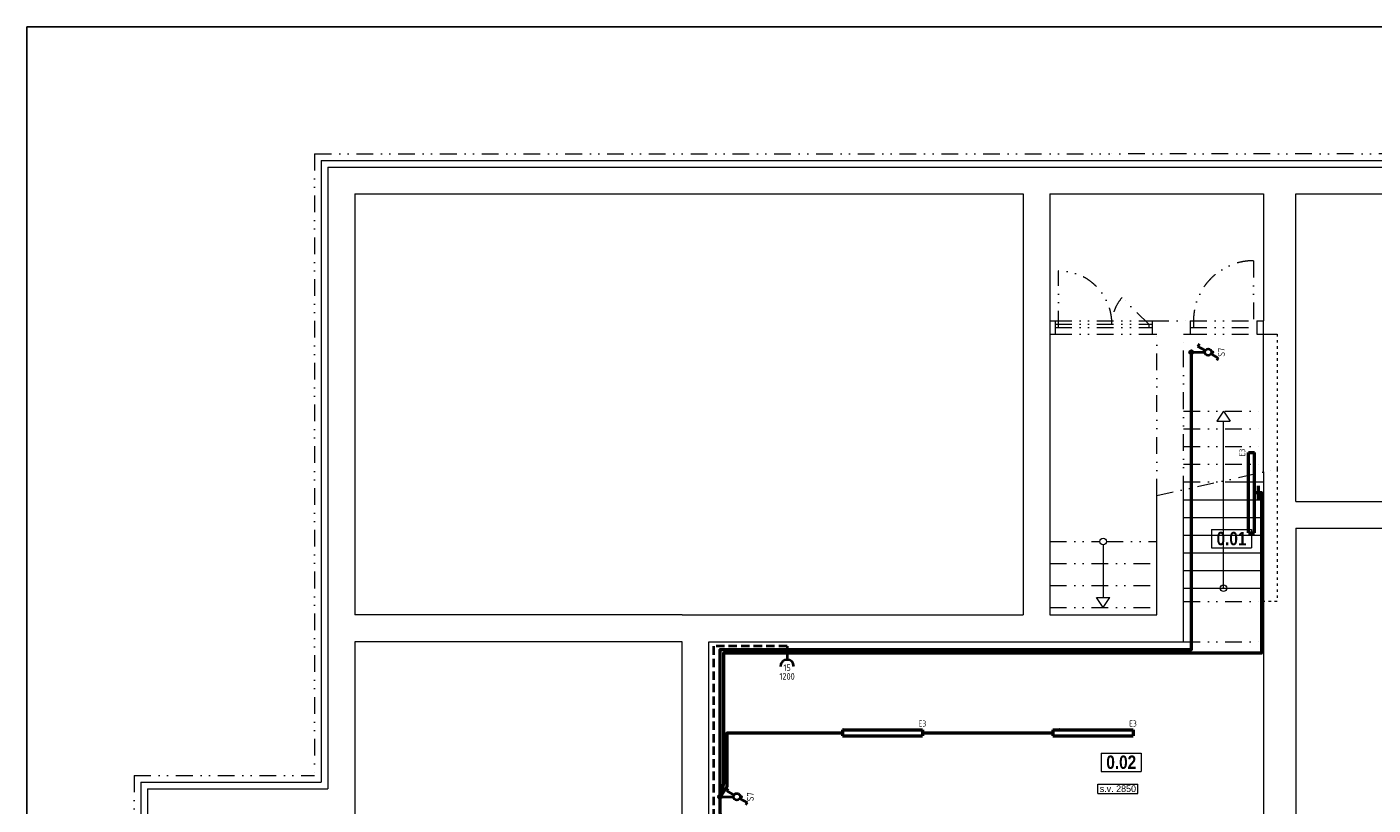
# Model space of a CAD drawing. Header units: millimetres. Extents: x 15895 to 58613, y -11754 to 79916.
# Tile 20 of 21: x 15926 to 36068, y 68275 to 79916. Entities that reach past the tile are written whole.
import ezdxf
from ezdxf.enums import TextEntityAlignment as Align

# ---------------------------------------------------------------- set-up
doc = ezdxf.new("R2010")
doc.units = ezdxf.units.MM
for name, pattern in [('ACAD_ISO03W100', [30, 12, -18]), ('DASHED2', [0.375, 0.25, -0.125]), ('DIVIDE', [1.25, 0.5, -0.25, 0, -0.25, 0, -0.25])]:
    doc.linetypes.add(name, pattern=pattern)
doc.layers.get('0').update_dxf_attribs({"linetype": 'CONTINUOUS'})
doc.layers.get('DEFPOINTS').update_dxf_attribs({"linetype": 'CONTINUOUS'})
for name, color, linetype, lineweight in [('1-ENN-SVETLÁ', 4, 'CONTINUOUS', 40), ('1-ENN-ZÁSUVKY', 1, 'CONTINUOUS', 40), ('1-ENNsvietidlá', 7, 'CONTINUOUS', 50), ('2DE_TXTMARK', 41, 'CONTINUOUS', 18), ('CP_DETAL', 33, 'CONTINUOUS', 18), ('EL1', 7, 'CONTINUOUS', 30), ('EL2', 7, 'CONTINUOUS', 40), ('tenka', 7, 'CONTINUOUS', 0), ('ZÁSUVKY', 4, 'CONTINUOUS', 35)]:
    doc.layers.add(name, color=color, linetype=linetype, lineweight=lineweight)
doc.layers.add('2DE_TXTLUM', color=7, linetype='CONTINUOUS')
doc.styles.add('1-50_ce_2mm_100', font='GOTHIC.TTF', dxfattribs={"height": 100})
doc.styles.add('CP_ATTR', font='isocp.shx')
doc.styles.get("Standard").update_dxf_attribs({"font": 'isocp.shx'})

# ---------------------------------------------------------------- blocks, each defined once
blk = doc.blocks.new('*T445')
at = {"layer": 'DEFPOINTS', "color": 8, "lineweight": 0}
for p, q in [((0, 0), (0, 137)), ((0, 137), (600, 137)), ((0, 0), (600, 0)), ((600, 0), (600, 137))]:
    blk.add_line(p, q, dxfattribs=at)
at = {"layer": 'tenka', "color": 0, "insert": (300, 69), "char_height": 100, "width": 596, "attachment_point": 5, "style": '1-50_ce_2mm_100'}
blk.add_mtext('s.v. 2850', dxfattribs=at)
blk = doc.blocks.new('*T450')
at = {"layer": 'DEFPOINTS', "color": 8, "lineweight": 0}
for p, q in [((0, 0), (600, 0)), ((0, 0), (0, -271)), ((600, 0), (600, -271)), ((0, -271), (600, -271))]:
    blk.add_line(p, q, dxfattribs=at)
at = {"layer": 'tenka', "color": 0, "insert": (300, -135), "char_height": 200, "width": 596, "attachment_point": 5, "style": '1-50_ce_2mm_100'}
blk.add_mtext('{\\fTechnicLite|b1|i0|c2|p2;\\C256;0.01}', dxfattribs=at)
blk = doc.blocks.new('*T451')
at = {"layer": 'DEFPOINTS', "color": 8, "lineweight": 0}
for p, q in [((0, 0), (600, 0)), ((0, 0), (0, -271)), ((600, 0), (600, -271)), ((0, -271), (600, -271))]:
    blk.add_line(p, q, dxfattribs=at)
at = {"layer": 'tenka', "color": 0, "insert": (300, -135), "char_height": 200, "width": 596, "attachment_point": 5, "style": '1-50_ce_2mm_100'}
blk.add_mtext('{\\fTechnicLite|b1|i0|c2|p2;\\C256;0.02}', dxfattribs=at)
blk = doc.blocks.new('ELJV8')
at = {"layer": 'EL2'}
for p, q in [((-1, 0), (1, 0)), ((-0.912758, 0.4085), (0.912758, 0.4085)), ((-0.588496, 0.8085), (0.588496, 0.8085)), ((-0.920178, -0.3915), (0.920178, -0.3915)), ((-0.613458, -0.7915), (0.611169, -0.7915))]:
    blk.add_line(p, q, dxfattribs=at)
at = {"layer": 'EL2', "linetype": 'Continuous'}
blk.add_circle((0, 0), 1, dxfattribs=at)
at = {"layer": 'EL1', "linetype": 'Continuous', "flags": 1}
blk.add_attdef('KRABICE', (-0.013458, 0.0085), '', height=2, dxfattribs=at)
at = {"layer": 'EL1', "flags": 8}
blk.add_attdef('DRUH', (1.686542, -0.7915), '', height=1.7, dxfattribs=at)
blk = doc.blocks.new('spínač 6')
at = {"linetype": 'Continuous'}
blk.add_point((0, 2.4), dxfattribs=at)
blk.add_point((0, 2.4), dxfattribs=at)
blk.add_point((0, 2.4), dxfattribs=at)
at = {"layer": 'EL2', "linetype": 'Continuous'}
for p, q in [((0.5, 1.87), (1.75, 4.03)), ((1.75, 4.03), (2.47, 3.61)), ((-0.5, 0.13), (-1.75, -2.03)), ((-1.75, -2.03), (-2.47, -1.61))]:
    blk.add_line(p, q, dxfattribs=at)
blk.add_circle((0, 1), 1, dxfattribs=at)
at = {"layer": 'EL1', "linetype": 'Continuous', "flags": 8}
blk.add_attdef('POPIS', text='', height=2, dxfattribs=at).set_placement((0, 7), align=Align.MIDDLE)
at = {"layer": 'EL1', "linetype": 'Continuous', "flags": 1}
blk.add_attdef('ZARIZENI', (0, 1.2), '', height=2, dxfattribs=at)
at = {"layer": 'EL1', "flags": 8}
blk.add_attdef('DRUH', (2, 0.5), '', height=1.7, dxfattribs=at)
blk = doc.blocks.new('Venus40')
for p, q in [((-600, 44), (-600, -44)), ((-600, 44), (600, 44)), ((600, 44), (600, -44)), ((-600, -44), (600, -44))]:
    blk.add_line(p, q)
at = {"layer": 'CP_DETAL'}
for p, q in [((-590, 34), (590, 34)), ((-590, 34), (-590, -34)), ((590, 34), (590, -34)), ((-590, -34), (590, -34))]:
    blk.add_line(p, q, dxfattribs=at)
at = {"linetype": 'ByBlock', "style": 'CP_ATTR', "flags": 9}
for tag in ['TEXT_10', 'TEXT_09', 'TEXT_08', 'TEXT_07', 'TEXT_06', 'TEXT_05', 'TEXT_04', 'TEXT_03', 'TEXT_02', 'TEXT_01', 'SHAPE', 'LAMPTYPE', 'COLOR_LIGHT', 'IP', 'COLOR_TEMP', 'LIGHT_EFFICACY', 'FLUX', 'OTHER', 'WEIGHT', 'VOLTAGE', 'POWER', 'CHARACTER', 'ORDER-NO', 'PRODUCT-TYPE', 'ARTICLE', 'PRODUCER', 'NRLAMPS', 'GROUP', 'NAME']:
    blk.add_attdef(tag, text='', height=0.000000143, dxfattribs=at).set_placement((0, 0), align=Align.MIDDLE_LEFT)
at = {"layer": '2DE_TXTLUM', "style": 'CP_ATTR', "width": 0.8, "flags": 8}
blk.add_attdef('NUMBER', text='', height=90, dxfattribs=at).set_placement((636, 0), align=Align.MIDDLE_LEFT)
at = {"layer": '2DE_TXTMARK', "linetype": 'ByBlock', "style": 'CP_ATTR', "width": 0.8, "flags": 8}
blk.add_attdef('MARK1', text='', height=20, dxfattribs=at).set_placement((-600, 64), align=Align.MIDDLE_LEFT)
blk = doc.blocks.new('cpel_2590b_fhmd44h')
blk.add_arc((0, -2.5), 2.5, 0, 180)
at = {"linetype": 'ByBlock', "style": 'CP_ATTR', "flags": 9}
for tag in ['NAME', 'GROUP', 'NUMBER', 'PRODUCER', 'ARTICLE', 'PRODUCT-TYPE', 'ORDER-NO', 'CHARACTER', 'POWER', 'VOLTAGE', 'WEIGHT', 'OTHER']:
    blk.add_attdef(tag, text='', height=0.000625, dxfattribs=at).set_placement((-2.5, -2.5), align=Align.MIDDLE_LEFT)
blk = doc.blocks.new('CPEL_socket_02x_fhmd44h')
blk.add_line((0, 0), (0, -0.4))
at = {"xscale": 0.08, "yscale": 0.08, "zscale": 0.08}
blk.add_blockref('cpel_2590b_fhmd44h', (0, -0.4), dxfattribs=at)
at = {"linetype": 'ByBlock', "style": 'CP_ATTR', "flags": 9}
for tag, p in [('ORDER-NO', (-0.176, -0.301)), ('CHARACTER', (-0.176, -0.3)), ('NAME', (-0.176, -0.3)), ('GROUP', (-0.175, -0.301)), ('NUMBER', (-0.176, -0.301)), ('PRODUCER', (-0.175, -0.3)), ('ARTICLE', (-0.175, -0.3)), ('PRODUCT-TYPE', (-0.176, -0.301)), ('POWER', (-0.175, -0.301)), ('VOLTAGE', (-0.175, -0.301)), ('WEIGHT', (-0.175, -0.3)), ('OTHER', (-0.175, -0.3)), ('FUNCTION', (-0.175, -0.301)), ('LINK', (-0.176, -0.301))]:
    blk.add_attdef(tag, text='', height=0.000625, dxfattribs=at).set_placement(p, align=Align.MIDDLE_LEFT)
at = {"style": 'CP_ATTR', "flags": 12}
for tag, p in [('m', (0.34, -0.3)), ('n', (0, -0.64))]:
    blk.add_attdef(tag, text='', height=0.2, dxfattribs=at).set_placement(p, align=Align.MIDDLE_CENTER)

msp = doc.modelspace()

# ---------------------------------------------------------------- linework, layer by layer
msp.add_lwpolyline([(47426, 79916), (15926, 79916), (15926, 50216), (47426, 50216)], close=True)
at = {"layer": '1-ENN-SVETLÁ'}
for p, q in [((33350, 75050), (33550, 75050)), ((26300, 68400), (26500, 68400))]:
    msp.add_line(p, q, dxfattribs=at)
at = {"layer": '1-ENN-SVETLÁ', "linetype": 'Continuous', "lineweight": 50}
for points in [[(26350, 68050), (26300, 68150), (26300, 70600), (33350, 70600), (33350, 75050)], [(34300, 72950), (34400, 72950), (34400, 70550), (26350, 70550), (26350, 68600), (26300, 68400)], [(34350, 73050), (34350, 72850)], [(28150, 69350), (26400, 69350), (26400, 68550), (26300, 68400)], [(31250, 69350), (29350, 69350)]]:
    msp.add_lwpolyline(points, dxfattribs=at)
at = {"layer": '1-ENN-ZÁSUVKY', "linetype": 'DASHED2', "ltscale": 500}
msp.add_lwpolyline([(27300, 70650), (26200, 70650), (26200, 67950)], dxfattribs=at)
at = {"layer": 'tenka', "linetype": 'DIVIDE', "ltscale": 500}
for p, q in [((20231, 78019), (20231, 68719)), ((20231, 78019), (32131, 78019)), ((45781, 78019), (32131, 78019)), ((34281, 76419), (34281, 75419)), ((31361, 75419), (31361, 76269)), ((32711, 75469), (32312, 75868)), ((31231, 75519), (31311, 75519)), ((31311, 75519), (31311, 75319)), ((31311, 75519), (32761, 75519)), ((31311, 75469), (32761, 75469)), ((31311, 75419), (32761, 75419)), ((32711, 75469), (32711, 75419)), ((32761, 75519), (33331, 75519)), ((32761, 75519), (32761, 75319)), ((33331, 75519), (33331, 75319)), ((33331, 75519), (34331, 75519)), ((33331, 75419), (34331, 75419)), ((33381, 75519), (33381, 75419)), ((34331, 75519), (34431, 75519)), ((34331, 75519), (34331, 75319)), ((31231, 75319), (31311, 75319)), ((31311, 75319), (32761, 75319)), ((32761, 75319), (32831, 75319)), ((32831, 72906), (32831, 75319)), ((33231, 75319), (33331, 75319)), ((33231, 72950), (33231, 75319)), ((33331, 75319), (34331, 75319)), ((34331, 75319), (34431, 75319)), ((34431, 75319), (34631, 75319)), ((33231, 74169), (34431, 74169)), ((33231, 73904), (34431, 73904)), ((33231, 73639), (34431, 73639)), ((33231, 73374), (34431, 73374)), ((32831, 72906), (34631, 73302)), ((33231, 73109), (33953, 73109)), ((31231, 72219), (31981, 72219)), ((32081, 72219), (32831, 72219)), ((31231, 71889), (32831, 71889)), ((31231, 71559), (32831, 71559)), ((33231, 71319), (34431, 71319)), ((31231, 71229), (32831, 71229)), ((33231, 70719), (34431, 70719)), ((17531, 68719), (20231, 68719)), ((17531, 68719), (17531, 57019))]:
    msp.add_line(p, q, dxfattribs=at)
at = {"layer": 'tenka'}
for p, q in [((20331, 77919), (20331, 68619)), ((20331, 77919), (32131, 77919)), ((29237, 77919), (32131, 77919)), ((32131, 77919), (45681, 77919)), ((20831, 77419), (20831, 71119)), ((20831, 77419), (30831, 77419)), ((30831, 77419), (30831, 71119)), ((31231, 77419), (32131, 77419)), ((31231, 77419), (31231, 75519)), ((32131, 77419), (34431, 77419)), ((34431, 77419), (34431, 75519)), ((34911, 77419), (45181, 77419)), ((34911, 72819), (34911, 77419)), ((31231, 75519), (31231, 71119)), ((34431, 73258), (34431, 75519)), ((34431, 73258), (34431, 67869)), ((33231, 70719), (33231, 72950)), ((33831, 71519), (33831, 73082)), ((33953, 73109), (34431, 73109)), ((32831, 71119), (32831, 72906)), ((33231, 72844), (34431, 72844)), ((34911, 72819), (45181, 72819)), ((33231, 72579), (34431, 72579)), ((33231, 72314), (34431, 72314)), ((34911, 72419), (45181, 72419)), ((34911, 72419), (34911, 67719)), ((33231, 72049), (34431, 72049)), ((33231, 71784), (34431, 71784)), ((33231, 71519), (34431, 71519)), ((32031, 71379), (32031, 71379)), ((25731, 71119), (20831, 71119)), ((25731, 71119), (30831, 71119)), ((31231, 71119), (32831, 71119)), ((20831, 70719), (20831, 67719)), ((25731, 70719), (20831, 70719)), ((25731, 67719), (25731, 70719)), ((26131, 70719), (33231, 70719)), ((26131, 67319), (26131, 70719)), ((17631, 68619), (17631, 62669)), ((17631, 68619), (20331, 68619))]:
    msp.add_line(p, q, dxfattribs=at)
at = {"layer": 'tenka', "linetype": 'Continuous'}
for p, q in [((20431, 77819), (20431, 68519)), ((20431, 77819), (32131, 77819)), ((29337, 77819), (32131, 77819)), ((32131, 77819), (45581, 77819)), ((17731, 68519), (17731, 62669)), ((17731, 68519), (20431, 68519))]:
    msp.add_line(p, q, dxfattribs=at)
at = {"layer": 'tenka', "linetype": 'ACAD_ISO03W100', "ltscale": 3}
for p, q in [((34631, 75319), (34631, 73302)), ((34631, 73302), (34631, 71319)), ((34631, 71319), (34431, 71319))]:
    msp.add_line(p, q, dxfattribs=at)
at = {"layer": 'tenka', "ltscale": 300}
for p, q in [((33831, 74169), (33731, 74019)), ((33831, 74169), (33931, 74019)), ((33731, 74019), (33931, 74019)), ((33831, 73082), (33831, 74019)), ((32031, 72169), (32031, 71379)), ((32031, 71229), (31931, 71379)), ((31931, 71379), (32131, 71379)), ((32031, 71229), (32131, 71379))]:
    msp.add_line(p, q, dxfattribs=at)
msp.add_circle((32031, 72219), 50, dxfattribs=at)
at = {"layer": 'tenka'}
msp.add_circle((33831, 71519), 50, dxfattribs=at)
at = {"layer": 'tenka', "linetype": 'DIVIDE', "ltscale": 500}
for centre, radius, start, end in [((34281, 75519), 900, 90, 180), ((31361, 75469), 800, 0, 90), ((32761, 75469), 600, 138.3781, 180)]:
    msp.add_arc(centre, radius, start, end, dxfattribs=at)

# ---------------------------------------------------------------- block references
for name, p in [('*T450', (33650, 72396)), ('*T451', (32000, 69050)), ('*T445', (31950, 68450))]:
    msp.add_blockref(name, p)
at = {"layer": '1-ENN-SVETLÁ'}
ref = msp.add_blockref('spínač 6', (33550, 75050), dxfattribs=dict(at, xscale=50, yscale=50, zscale=50, rotation=270))
ref.add_attrib('POPIS', 'S7', dxfattribs={"layer": 'EL1', "linetype": 'Continuous', "height": 100, "rotation": 90, "flags": 8}).set_placement((33800, 75050), align=Align.MIDDLE)
ref = msp.add_blockref('spínač 6', (26500, 68400), dxfattribs=dict(at, xscale=50, yscale=50, zscale=50, rotation=269.9999999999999))
ref.add_attrib('POPIS', 'S7', dxfattribs={"layer": 'EL1', "linetype": 'Continuous', "height": 100, "rotation": 90, "flags": 8}).set_placement((26750, 68400), align=Align.MIDDLE)
at = {"layer": '1-ENN-ZÁSUVKY'}
ref = msp.add_blockref('CPEL_socket_02x_fhmd44h', (27300, 70650), dxfattribs=dict(at, xscale=500, yscale=500, zscale=500, rotation=360))
ref.add_attrib('n', '15', dxfattribs={"layer": '0', "height": 100, "style": 'CP_ATTR', "flags": 12}).set_placement((27300, 70330), align=Align.MIDDLE_CENTER)
ref.add_attrib('m', '1200', dxfattribs={"layer": '0', "height": 100, "style": 'CP_ATTR', "flags": 12}).set_placement((27300, 70200), align=Align.MIDDLE_CENTER)
at = {"layer": '1-ENNsvietidlá'}
ref = msp.add_blockref('Venus40', (34250, 72950), dxfattribs=dict(at, rotation=90))
ref.add_attrib('MARK1', 'Venus 40', dxfattribs={"layer": '2DE_TXTMARK', "linetype": 'ByBlock', "height": 20, "rotation": 90, "style": 'CP_ATTR', "width": 0.8, "flags": 8}).set_placement((34186, 72350), align=Align.MIDDLE_LEFT)
ref.add_attrib('NUMBER', 'E3', dxfattribs={"layer": '2DE_TXTLUM', "height": 90, "rotation": 90, "style": 'CP_ATTR', "width": 0.8, "flags": 8}).set_placement((34110, 73491), align=Align.MIDDLE_LEFT)
ref = msp.add_blockref('Venus40', (28727, 69355), dxfattribs=at)
ref.add_attrib('MARK1', 'Venus 40', dxfattribs={"layer": '2DE_TXTMARK', "linetype": 'ByBlock', "height": 20, "style": 'CP_ATTR', "width": 0.8, "flags": 8}).set_placement((28127, 69419), align=Align.MIDDLE_LEFT)
ref.add_attrib('NUMBER', 'E3', dxfattribs={"layer": '2DE_TXTLUM', "height": 90, "style": 'CP_ATTR', "width": 0.8, "flags": 8}).set_placement((29268, 69495), align=Align.MIDDLE_LEFT)
ref = msp.add_blockref('Venus40', (31877, 69355), dxfattribs=at)
ref.add_attrib('MARK1', 'Venus 40', dxfattribs={"layer": '2DE_TXTMARK', "linetype": 'ByBlock', "height": 20, "style": 'CP_ATTR', "width": 0.8, "flags": 8}).set_placement((31277, 69419), align=Align.MIDDLE_LEFT)
ref.add_attrib('NUMBER', 'E3', dxfattribs={"layer": '2DE_TXTLUM', "height": 90, "style": 'CP_ATTR', "width": 0.8, "flags": 8}).set_placement((32418, 69495), align=Align.MIDDLE_LEFT)
at = {"layer": 'ZÁSUVKY', "ltscale": 2, "xscale": 25, "yscale": 25, "zscale": 25, "rotation": 269.9999999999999}
for p in [(33348, 75049), (26298, 68399)]:
    msp.add_blockref('ELJV8', p, dxfattribs=at)

doc.saveas('drawing.dxf')
